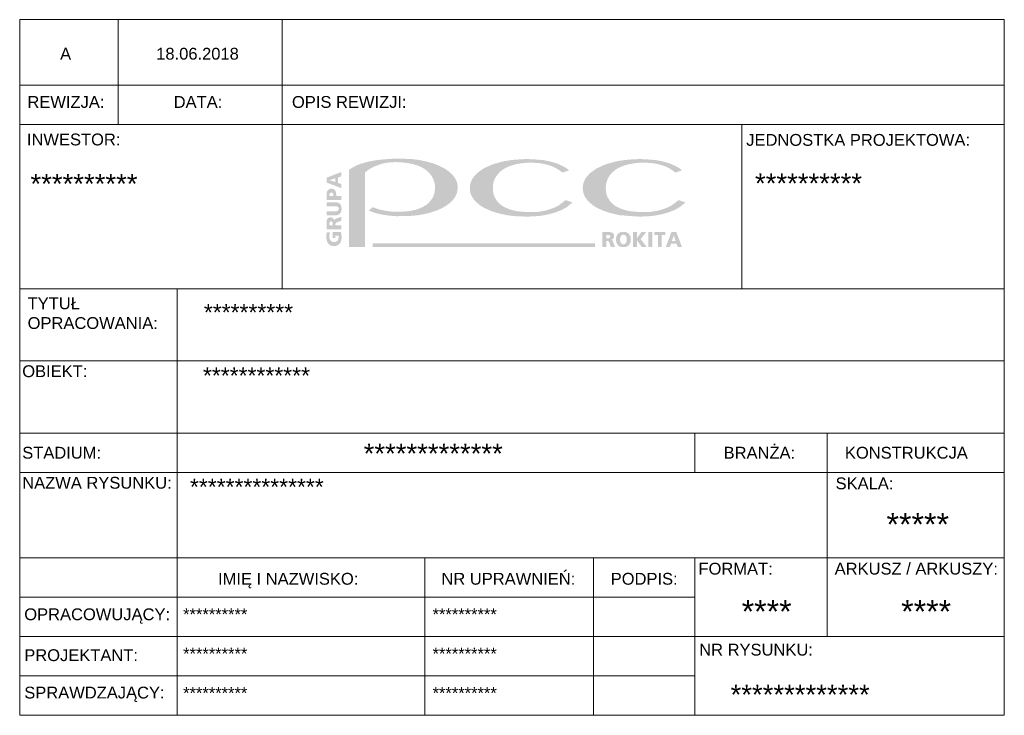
# Model space of a CAD drawing. Header units: metres. Extents: x 544 to 694, y 13 to 119.
import ezdxf

# ---------------------------------------------------------------- set-up
doc = ezdxf.new("R2010")
doc.units = ezdxf.units.M
doc.layers.add('GRAFIK', color=7, linetype='Continuous')
doc.layers.add('OPIS TABELI 2', color=7, linetype='Continuous')
doc.layers.add('RAMKA', color=7, linetype='Continuous', lineweight=18)
doc.styles.add('arial', font='arial.ttf', dxfattribs={"height": 2})

# ---------------------------------------------------------------- blocks, each defined once
blk = doc.blocks.new('LOGO')
h = blk.add_hatch(color=30)
h.paths.add_polyline_path([(23.7, 4.18), (24.61, 4.49), (24.25, 4.78), (23.85, 5.01), (23.4, 5.23), (22.87, 5.46), (22.44, 5.59), (21.89, 5.74), (21.07, 5.9), (20.13, 5.98), (19.44, 6.03), (18.66, 6.05), (17.9, 6.02), (16.67, 5.92), (15.56, 5.75), (14.24, 5.39), (13.34, 5.03), (12.68, 4.69), (12.23, 4.38), (11.84, 4.06), (11.52, 3.72), (11.24, 3.36), (11.07, 3.05), (10.97, 2.75), (10.89, 2.45), (10.87, 2.08), (10.88, 1.87), (10.9, 1.62), (10.97, 1.29), (11.11, 0.93), (11.22, 0.75), (11.48, 0.38), (11.62, 0.23), (11.84, 0.01), (12.25, -0.33), (12.4, -0.44), (12.85, -0.71), (13.35, -0.94), (13.84, -1.15), (14.58, -1.39), (15.23, -1.56), (15.99, -1.72), (17.51, -1.84), (18.56, -1.91), (19.6, -1.9), (20.72, -1.8), (21.66, -1.63), (22.71, -1.35), (23.67, -0.96), (24.33, -0.58), (25.09, 0.05), (24.12, 0.36), (23.76, 0.07), (23.11, -0.41), (22.42, -0.74), (21.62, -1), (21.09, -1.14), (20.28, -1.26), (19.38, -1.29), (18.54, -1.28), (17.39, -1.17), (16.72, -1.02), (16.04, -0.78), (15.37, -0.44), (14.96, -0.11), (14.59, 0.29), (14.32, 0.75), (14.16, 1.12), (14.07, 1.6), (14.05, 2.16), (14.14, 2.81), (14.31, 3.29), (14.49, 3.64), (14.75, 3.97), (15.05, 4.29), (15.35, 4.53), (15.79, 4.81), (16.27, 5.03), (16.84, 5.23), (17.34, 5.35), (18, 5.47), (18.55, 5.53), (19.02, 5.54), (19.51, 5.55), (20.01, 5.52), (20.56, 5.48), (20.97, 5.41), (21.28, 5.35), (21.83, 5.2), (22.42, 4.99), (22.83, 4.78), (23.32, 4.47), (23.48, 4.34)])
h.paths.add_polyline_path([(8.06, 4.18), (8.97, 4.49), (8.61, 4.78), (8.21, 5.01), (7.76, 5.23), (7.23, 5.46), (6.8, 5.59), (6.25, 5.74), (5.43, 5.9), (4.49, 5.98), (3.8, 6.03), (3.02, 6.05), (2.26, 6.02), (1.03, 5.92), (-0.08, 5.75), (-1.4, 5.39), (-2.3, 5.03), (-2.96, 4.69), (-3.41, 4.38), (-3.8, 4.06), (-4.12, 3.72), (-4.4, 3.36), (-4.56, 3.05), (-4.67, 2.75), (-4.75, 2.45), (-4.77, 2.08), (-4.76, 1.87), (-4.74, 1.62), (-4.67, 1.29), (-4.53, 0.93), (-4.42, 0.75), (-4.16, 0.38), (-4.01, 0.23), (-3.79, 0.01), (-3.39, -0.33), (-3.24, -0.44), (-2.79, -0.71), (-2.29, -0.94), (-1.8, -1.15), (-1.06, -1.39), (-0.41, -1.56), (0.35, -1.72), (1.25, -1.84), (1.85, -1.88), (2.92, -1.91), (3.96, -1.9), (5.09, -1.8), (6.02, -1.63), (7.07, -1.35), (8.03, -0.96), (8.69, -0.58), (9.45, 0.05), (8.48, 0.36), (8.12, 0.07), (7.47, -0.41), (6.78, -0.74), (5.99, -1), (5.46, -1.14), (4.65, -1.26), (3.74, -1.29), (2.91, -1.28), (1.75, -1.17), (1.08, -1.02), (0.4, -0.78), (-0.27, -0.44), (-0.68, -0.11), (-1.05, 0.29), (-1.32, 0.75), (-1.48, 1.12), (-1.57, 1.6), (-1.59, 2.16), (-1.5, 2.81), (-1.33, 3.29), (-1.14, 3.64), (-0.88, 3.97), (-0.59, 4.29), (-0.29, 4.53), (0.15, 4.81), (0.63, 5.03), (1.2, 5.23), (1.7, 5.35), (2.36, 5.47), (2.92, 5.53), (3.38, 5.54), (3.87, 5.55), (4.37, 5.52), (4.93, 5.48), (5.33, 5.41), (5.64, 5.35), (6.19, 5.2), (6.78, 4.99), (7.19, 4.78), (7.68, 4.47), (7.84, 4.34)])
h.paths.add_polyline_path([(-21.53, 4.55), (-21.53, -6.11), (-19.29, -6.11), (-19.29, 4.19), (-18.94, 4.48), (-18.56, 4.73), (-18.06, 5), (-16.94, 5.41), (-16.36, 5.52), (-15.78, 5.6), (-15.11, 5.63), (-14.48, 5.61), (-13.86, 5.56), (-13.26, 5.48), (-12.62, 5.35), (-12.06, 5.18), (-11.66, 5.02), (-11.26, 4.81), (-10.82, 4.53), (-10.49, 4.21), (-10.16, 3.84), (-9.94, 3.48), (-9.74, 3.04), (-9.62, 2.55), (-9.6, 1.93), (-9.68, 1.33), (-9.89, 0.75), (-10.21, 0.28), (-10.71, -0.23), (-11.36, -0.62), (-12.23, -0.97), (-13.18, -1.16), (-14.03, -1.23), (-14.82, -1.24), (-15.45, -1.24), (-16.08, -1.17), (-16.74, -1.06), (-17.37, -0.92), (-17.93, -0.71), (-18.24, -0.61), (-18.78, -1.07), (-18.33, -1.26), (-17.64, -1.48), (-16.92, -1.64), (-15.98, -1.78), (-14.96, -1.86), (-13.78, -1.85), (-12.65, -1.8), (-11.96, -1.72), (-11.24, -1.6), (-10.44, -1.42), (-9.8, -1.22), (-9.24, -1.02), (-8.73, -0.8), (-8.28, -0.55), (-7.86, -0.27), (-7.52, -0.01), (-7.16, 0.35), (-6.93, 0.63), (-6.73, 0.96), (-6.56, 1.36), (-6.47, 1.82), (-6.45, 2.38), (-6.56, 2.87), (-6.82, 3.41), (-7.18, 3.88), (-7.61, 4.28), (-8.17, 4.68), (-8.66, 4.95), (-9.18, 5.2), (-9.94, 5.48), (-10.87, 5.73), (-11.82, 5.93), (-12.83, 6.05), (-13.99, 6.1), (-15.24, 6.11), (-16.55, 6.02), (-17.83, 5.89), (-18.79, 5.7), (-19.71, 5.45), (-20.43, 5.19), (-21.2, 4.77)])
at = {"true_color": 0xff6600}
h = blk.add_hatch(color=30, dxfattribs=at)
h.paths.add_polyline_path([(23.7, 4.18), (24.61, 4.49), (24.25, 4.78), (23.85, 5.01), (23.4, 5.23), (22.87, 5.46), (22.44, 5.59), (21.89, 5.74), (21.07, 5.9), (20.13, 5.98), (19.44, 6.03), (18.66, 6.05), (17.9, 6.02), (16.67, 5.92), (15.56, 5.75), (14.24, 5.39), (13.34, 5.03), (12.68, 4.69), (12.23, 4.38), (11.84, 4.06), (11.52, 3.72), (11.24, 3.36), (11.07, 3.05), (10.97, 2.75), (10.89, 2.45), (10.87, 2.08), (10.88, 1.87), (10.9, 1.62), (10.97, 1.29), (11.11, 0.93), (11.22, 0.75), (11.48, 0.38), (11.62, 0.23), (11.84, 0.01), (12.25, -0.33), (12.4, -0.44), (12.85, -0.71), (13.35, -0.94), (13.84, -1.15), (14.58, -1.39), (15.23, -1.56), (15.99, -1.72), (17.51, -1.84), (18.56, -1.91), (19.6, -1.9), (20.72, -1.8), (21.66, -1.63), (22.71, -1.35), (23.67, -0.96), (24.33, -0.58), (25.09, 0.05), (24.12, 0.36), (23.76, 0.07), (23.11, -0.41), (22.42, -0.74), (21.62, -1), (21.09, -1.14), (20.28, -1.26), (19.38, -1.29), (18.54, -1.28), (17.39, -1.17), (16.72, -1.02), (16.04, -0.78), (15.37, -0.44), (14.96, -0.11), (14.59, 0.29), (14.32, 0.75), (14.16, 1.12), (14.07, 1.6), (14.05, 2.16), (14.14, 2.81), (14.31, 3.29), (14.49, 3.64), (14.75, 3.97), (15.05, 4.29), (15.35, 4.53), (15.79, 4.81), (16.27, 5.03), (16.84, 5.23), (17.34, 5.35), (18, 5.47), (18.55, 5.53), (19.02, 5.54), (19.51, 5.55), (20.01, 5.52), (20.56, 5.48), (20.97, 5.41), (21.28, 5.35), (21.83, 5.2), (22.42, 4.99), (22.83, 4.78), (23.32, 4.47), (23.48, 4.34)])
h.paths.add_polyline_path([(8.06, 4.18), (8.97, 4.49), (8.61, 4.78), (8.21, 5.01), (7.76, 5.23), (7.23, 5.46), (6.8, 5.59), (6.25, 5.74), (5.43, 5.9), (4.49, 5.98), (3.8, 6.03), (3.02, 6.05), (2.26, 6.02), (1.03, 5.92), (-0.08, 5.75), (-1.4, 5.39), (-2.3, 5.03), (-2.96, 4.69), (-3.41, 4.38), (-3.8, 4.06), (-4.12, 3.72), (-4.4, 3.36), (-4.56, 3.05), (-4.67, 2.75), (-4.75, 2.45), (-4.77, 2.08), (-4.76, 1.87), (-4.74, 1.62), (-4.67, 1.29), (-4.53, 0.93), (-4.42, 0.75), (-4.16, 0.38), (-4.01, 0.23), (-3.79, 0.01), (-3.39, -0.33), (-3.24, -0.44), (-2.79, -0.71), (-2.29, -0.94), (-1.8, -1.15), (-1.06, -1.39), (-0.41, -1.56), (0.35, -1.72), (1.25, -1.84), (1.85, -1.88), (2.92, -1.91), (3.96, -1.9), (5.09, -1.8), (6.02, -1.63), (7.07, -1.35), (8.03, -0.96), (8.69, -0.58), (9.45, 0.05), (8.48, 0.36), (8.12, 0.07), (7.47, -0.41), (6.78, -0.74), (5.99, -1), (5.46, -1.14), (4.65, -1.26), (3.74, -1.29), (2.91, -1.28), (1.75, -1.17), (1.08, -1.02), (0.4, -0.78), (-0.27, -0.44), (-0.68, -0.11), (-1.05, 0.29), (-1.32, 0.75), (-1.48, 1.12), (-1.57, 1.6), (-1.59, 2.16), (-1.5, 2.81), (-1.33, 3.29), (-1.14, 3.64), (-0.88, 3.97), (-0.59, 4.29), (-0.29, 4.53), (0.15, 4.81), (0.63, 5.03), (1.2, 5.23), (1.7, 5.35), (2.36, 5.47), (2.92, 5.53), (3.38, 5.54), (3.87, 5.55), (4.37, 5.52), (4.93, 5.48), (5.33, 5.41), (5.64, 5.35), (6.19, 5.2), (6.78, 4.99), (7.19, 4.78), (7.68, 4.47), (7.84, 4.34)])
h.paths.add_polyline_path([(-21.53, 4.55), (-21.53, -6.11), (-19.29, -6.11), (-19.29, 4.19), (-18.94, 4.48), (-18.56, 4.73), (-18.06, 5), (-16.94, 5.41), (-16.36, 5.52), (-15.78, 5.6), (-15.11, 5.63), (-14.48, 5.61), (-13.86, 5.56), (-13.26, 5.48), (-12.62, 5.35), (-12.06, 5.18), (-11.66, 5.02), (-11.26, 4.81), (-10.82, 4.53), (-10.49, 4.21), (-10.16, 3.84), (-9.94, 3.48), (-9.74, 3.04), (-9.62, 2.55), (-9.6, 1.93), (-9.68, 1.33), (-9.89, 0.75), (-10.21, 0.28), (-10.71, -0.23), (-11.36, -0.62), (-12.23, -0.97), (-13.18, -1.16), (-14.03, -1.23), (-14.82, -1.24), (-15.45, -1.24), (-16.08, -1.17), (-16.74, -1.06), (-17.37, -0.92), (-17.93, -0.71), (-18.24, -0.61), (-18.78, -1.07), (-18.33, -1.26), (-17.64, -1.48), (-16.92, -1.64), (-15.98, -1.78), (-14.96, -1.86), (-13.78, -1.85), (-12.65, -1.8), (-11.96, -1.72), (-11.24, -1.6), (-10.44, -1.42), (-9.8, -1.22), (-9.24, -1.02), (-8.73, -0.8), (-8.28, -0.55), (-7.86, -0.27), (-7.52, -0.01), (-7.16, 0.35), (-6.93, 0.63), (-6.73, 0.96), (-6.56, 1.36), (-6.47, 1.82), (-6.45, 2.38), (-6.56, 2.87), (-6.82, 3.41), (-7.18, 3.88), (-7.61, 4.28), (-8.17, 4.68), (-8.66, 4.95), (-9.18, 5.2), (-9.94, 5.48), (-10.87, 5.73), (-11.82, 5.93), (-12.83, 6.05), (-13.99, 6.1), (-15.24, 6.11), (-16.55, 6.02), (-17.83, 5.89), (-18.79, 5.7), (-19.71, 5.45), (-20.43, 5.19), (-21.2, 4.77)])
at = {"true_color": 0x012a7b}
h = blk.add_hatch(color=166, dxfattribs=at)
h.paths.add_polyline_path([(-24.56, -4.09), (-24.57, -4.12), (-24.57, -4.14), (-24.58, -4.16), (-24.58, -4.17), (-24.59, -4.18), (-24.59, -4.2), (-24.59, -4.21), (-24.6, -4.22), (-24.6, -4.24), (-24.6, -4.25), (-24.61, -4.27), (-24.61, -4.28), (-24.61, -4.3), (-24.61, -4.31), (-24.62, -4.32), (-24.62, -4.34), (-24.62, -4.35), (-24.62, -4.37), (-24.63, -4.38), (-24.63, -4.4), (-24.63, -4.41), (-24.63, -4.42), (-24.63, -4.44), (-24.63, -4.45), (-24.64, -4.47), (-24.64, -4.48), (-24.64, -4.49), (-24.64, -4.51), (-24.64, -4.52), (-24.64, -4.53), (-24.64, -4.54), (-24.64, -4.56), (-24.64, -4.57), (-24.64, -4.58), (-24.64, -4.59), (-24.65, -4.61), (-24.65, -4.62), (-24.65, -4.63), (-24.65, -4.64), (-24.65, -4.65), (-24.65, -4.66), (-24.65, -4.67), (-24.65, -4.68), (-24.65, -4.69), (-24.65, -4.7), (-24.65, -4.72), (-24.65, -4.76), (-24.65, -4.8), (-24.64, -4.85), (-24.64, -4.89), (-24.64, -4.93), (-24.63, -4.98), (-24.63, -5.02), (-24.62, -5.06), (-24.62, -5.1), (-24.61, -5.14), (-24.6, -5.18), (-24.59, -5.22), (-24.58, -5.26), (-24.57, -5.3), (-24.56, -5.34), (-24.54, -5.38), (-24.53, -5.41), (-24.51, -5.44), (-24.5, -5.48), (-24.48, -5.51), (-24.46, -5.54), (-24.44, -5.57), (-24.42, -5.6), (-24.4, -5.63), (-24.38, -5.66), (-24.36, -5.69), (-24.34, -5.71), (-24.31, -5.74), (-24.28, -5.76), (-24.26, -5.78), (-24.23, -5.81), (-24.2, -5.83), (-24.17, -5.85), (-24.14, -5.87), (-24.11, -5.88), (-24.07, -5.9), (-24.04, -5.91), (-24.01, -5.93), (-23.97, -5.94), (-23.93, -5.95), (-23.89, -5.96), (-23.85, -5.97), (-23.81, -5.98), (-23.77, -5.99), (-23.72, -5.99), (-23.68, -5.99), (-23.63, -5.99), (-23.58, -6), (-23.54, -5.99), (-23.49, -5.99), (-23.44, -5.99), (-23.4, -5.98), (-23.36, -5.98), (-23.32, -5.97), (-23.28, -5.96), (-23.24, -5.95), (-23.2, -5.94), (-23.16, -5.92), (-23.13, -5.91), (-23.09, -5.89), (-23.06, -5.87), (-23.03, -5.85), (-23, -5.83), (-22.97, -5.81), (-22.94, -5.79), (-22.91, -5.77), (-22.89, -5.74), (-22.86, -5.72), (-22.84, -5.7), (-22.81, -5.67), (-22.79, -5.64), (-22.77, -5.61), (-22.75, -5.59), (-22.73, -5.56), (-22.71, -5.53), (-22.7, -5.5), (-22.68, -5.47), (-22.67, -5.44), (-22.65, -5.4), (-22.64, -5.37), (-22.62, -5.34), (-22.61, -5.31), (-22.6, -5.27), (-22.59, -5.24), (-22.58, -5.2), (-22.58, -5.17), (-22.57, -5.13), (-22.56, -5.1), (-22.56, -5.06), (-22.55, -5.03), (-22.55, -4.99), (-22.54, -4.96), (-22.54, -4.93), (-22.54, -4.89), (-22.54, -4.86), (-22.54, -4.83), (-22.54, -4.8), (-22.54, -4.78), (-22.54, -4.75), (-22.54, -4.72), (-22.54, -4.7), (-22.54, -4.67), (-22.54, -4.64), (-22.54, -4.61), (-22.54, -4.58), (-22.55, -4.55), (-22.55, -4.52), (-22.55, -4.49), (-22.55, -4.46), (-22.56, -4.42), (-22.56, -4.39), (-22.56, -4.35), (-22.57, -4.32), (-22.58, -4.28), (-22.58, -4.24), (-22.59, -4.19), (-22.61, -4.13), (-22.63, -4.03), (-23.76, -4.03), (-23.76, -4.88), (-23.38, -4.88), (-23.38, -4.56), (-22.98, -4.56), (-22.96, -4.59), (-22.96, -4.61), (-22.95, -4.63), (-22.95, -4.65), (-22.95, -4.66), (-22.95, -4.67), (-22.94, -4.68), (-22.94, -4.7), (-22.94, -4.72), (-22.94, -4.73), (-22.94, -4.76), (-22.94, -4.78), (-22.94, -4.8), (-22.94, -4.83), (-22.95, -4.85), (-22.95, -4.87), (-22.95, -4.9), (-22.96, -4.92), (-22.96, -4.94), (-22.97, -4.96), (-22.97, -4.99), (-22.98, -5.01), (-22.99, -5.03), (-22.99, -5.05), (-23, -5.07), (-23.01, -5.09), (-23.02, -5.11), (-23.03, -5.13), (-23.04, -5.14), (-23.05, -5.16), (-23.06, -5.18), (-23.07, -5.2), (-23.09, -5.21), (-23.1, -5.23), (-23.11, -5.24), (-23.13, -5.26), (-23.14, -5.27), (-23.16, -5.29), (-23.17, -5.3), (-23.19, -5.31), (-23.2, -5.32), (-23.22, -5.33), (-23.24, -5.35), (-23.26, -5.36), (-23.28, -5.37), (-23.3, -5.37), (-23.32, -5.38), (-23.34, -5.39), (-23.36, -5.4), (-23.38, -5.41), (-23.4, -5.41), (-23.42, -5.42), (-23.44, -5.42), (-23.46, -5.43), (-23.49, -5.43), (-23.51, -5.43), (-23.53, -5.43), (-23.56, -5.43), (-23.59, -5.43), (-23.61, -5.43), (-23.64, -5.43), (-23.67, -5.43), (-23.7, -5.43), (-23.72, -5.42), (-23.75, -5.42), (-23.77, -5.41), (-23.8, -5.41), (-23.82, -5.4), (-23.84, -5.39), (-23.87, -5.38), (-23.89, -5.37), (-23.91, -5.36), (-23.93, -5.35), (-23.95, -5.34), (-23.97, -5.32), (-23.98, -5.31), (-24, -5.3), (-24.02, -5.28), (-24.03, -5.27), (-24.05, -5.25), (-24.06, -5.23), (-24.08, -5.22), (-24.09, -5.2), (-24.1, -5.18), (-24.12, -5.16), (-24.13, -5.14), (-24.14, -5.12), (-24.15, -5.1), (-24.16, -5.08), (-24.17, -5.06), (-24.18, -5.04), (-24.19, -5.01), (-24.19, -4.99), (-24.2, -4.97), (-24.21, -4.94), (-24.21, -4.92), (-24.22, -4.89), (-24.22, -4.87), (-24.23, -4.84), (-24.23, -4.82), (-24.23, -4.79), (-24.24, -4.77), (-24.24, -4.74), (-24.24, -4.71), (-24.24, -4.69), (-24.24, -4.66), (-24.24, -4.63), (-24.24, -4.62), (-24.24, -4.6), (-24.24, -4.58), (-24.24, -4.56), (-24.24, -4.54), (-24.24, -4.52), (-24.23, -4.51), (-24.23, -4.49), (-24.23, -4.46), (-24.22, -4.44), (-24.22, -4.42), (-24.22, -4.4), (-24.21, -4.38), (-24.21, -4.35), (-24.2, -4.33), (-24.19, -4.31), (-24.18, -4.29), (-24.18, -4.26), (-24.17, -4.24), (-24.16, -4.22), (-24.14, -4.18), (-24.11, -4.13)])
h.paths.add_polyline_path([(-22.57, -3.66), (-22.57, -3.12), (-23.38, -3.12), (-23.38, -3), (-23.38, -2.98), (-23.38, -2.96), (-23.37, -2.95), (-23.37, -2.93), (-23.37, -2.93), (-23.37, -2.91), (-23.37, -2.91), (-23.37, -2.89), (-23.36, -2.89), (-23.36, -2.87), (-23.36, -2.87), (-23.35, -2.86), (-23.35, -2.85), (-23.34, -2.84), (-23.34, -2.83), (-23.33, -2.82), (-23.33, -2.82), (-23.32, -2.81), (-23.31, -2.8), (-23.31, -2.79), (-23.3, -2.79), (-23.29, -2.78), (-23.28, -2.77), (-23.27, -2.76), (-23.26, -2.76), (-23.25, -2.75), (-23.25, -2.75), (-23.24, -2.74), (-23.23, -2.74), (-23.22, -2.73), (-23.22, -2.73), (-23.21, -2.72), (-23.2, -2.72), (-23.18, -2.71), (-23.18, -2.71), (-23.17, -2.71), (-23.16, -2.7), (-23.14, -2.69), (-23.13, -2.69), (-23.11, -2.68), (-23.1, -2.67), (-23.08, -2.67), (-23.06, -2.66), (-23.04, -2.66), (-23.02, -2.65), (-22.99, -2.64), (-22.94, -2.62), (-22.57, -2.51), (-22.57, -1.94), (-23.13, -2.14), (-23.16, -2.15), (-23.18, -2.16), (-23.2, -2.17), (-23.22, -2.17), (-23.23, -2.18), (-23.24, -2.18), (-23.26, -2.19), (-23.27, -2.19), (-23.28, -2.2), (-23.29, -2.2), (-23.31, -2.2), (-23.32, -2.21), (-23.33, -2.21), (-23.34, -2.22), (-23.35, -2.22), (-23.36, -2.23), (-23.38, -2.23), (-23.39, -2.24), (-23.4, -2.24), (-23.41, -2.24), (-23.42, -2.25), (-23.43, -2.25), (-23.44, -2.26), (-23.44, -2.26), (-23.45, -2.27), (-23.46, -2.27), (-23.47, -2.28), (-23.48, -2.29), (-23.49, -2.29), (-23.49, -2.3), (-23.5, -2.3), (-23.51, -2.31), (-23.51, -2.32), (-23.53, -2.33), (-23.53, -2.34), (-23.54, -2.34), (-23.54, -2.35), (-23.55, -2.36), (-23.55, -2.37), (-23.56, -2.38), (-23.56, -2.39), (-23.57, -2.4), (-23.58, -2.43), (-23.58, -2.43), (-23.6, -2.35), (-23.62, -2.31), (-23.64, -2.28), (-23.65, -2.25), (-23.67, -2.23), (-23.68, -2.21), (-23.7, -2.18), (-23.72, -2.17), (-23.74, -2.15), (-23.76, -2.13), (-23.78, -2.12), (-23.81, -2.1), (-23.83, -2.09), (-23.86, -2.08), (-23.88, -2.07), (-23.91, -2.06), (-23.94, -2.05), (-23.97, -2.04), (-24, -2.04), (-24.03, -2.04), (-24.06, -2.04), (-24.09, -2.04), (-24.12, -2.04), (-24.14, -2.04), (-24.16, -2.04), (-24.18, -2.04), (-24.2, -2.04), (-24.22, -2.05), (-24.24, -2.05), (-24.26, -2.06), (-24.28, -2.06), (-24.29, -2.07), (-24.31, -2.08), (-24.33, -2.09), (-24.34, -2.1), (-24.36, -2.1), (-24.37, -2.11), (-24.39, -2.12), (-24.4, -2.14), (-24.41, -2.15), (-24.43, -2.16), (-24.44, -2.17), (-24.45, -2.18), (-24.46, -2.2), (-24.48, -2.21), (-24.49, -2.23), (-24.5, -2.24), (-24.51, -2.26), (-24.52, -2.27), (-24.53, -2.29), (-24.53, -2.31), (-24.54, -2.33), (-24.55, -2.34), (-24.56, -2.36), (-24.56, -2.38), (-24.57, -2.4), (-24.58, -2.42), (-24.58, -2.44), (-24.59, -2.46), (-24.59, -2.48), (-24.6, -2.5), (-24.6, -2.52), (-24.6, -2.54), (-24.6, -2.56), (-24.61, -2.58), (-24.61, -2.61), (-24.61, -2.64), (-24.61, -2.69), (-24.61, -3.66)])
h.paths.add_polyline_path([(-24.23, -3.12), (-24.23, -2.98), (-24.23, -2.94), (-24.23, -2.93), (-24.23, -2.91), (-24.22, -2.9), (-24.22, -2.89), (-24.22, -2.89), (-24.22, -2.87), (-24.22, -2.86), (-24.22, -2.86), (-24.22, -2.85), (-24.22, -2.84), (-24.22, -2.83), (-24.22, -2.82), (-24.22, -2.81), (-24.21, -2.8), (-24.21, -2.79), (-24.21, -2.78), (-24.21, -2.77), (-24.21, -2.76), (-24.2, -2.75), (-24.2, -2.74), (-24.2, -2.73), (-24.2, -2.72), (-24.19, -2.71), (-24.19, -2.7), (-24.18, -2.69), (-24.18, -2.69), (-24.17, -2.67), (-24.17, -2.67), (-24.16, -2.66), (-24.16, -2.65), (-24.15, -2.64), (-24.15, -2.64), (-24.14, -2.63), (-24.13, -2.62), (-24.12, -2.62), (-24.12, -2.61), (-24.11, -2.61), (-24.1, -2.6), (-24.09, -2.6), (-24.08, -2.59), (-24.07, -2.59), (-24.07, -2.59), (-24.06, -2.58), (-24.05, -2.58), (-24.04, -2.58), (-24.02, -2.58), (-24.01, -2.58), (-24.01, -2.58), (-24, -2.58), (-23.99, -2.58), (-23.97, -2.58), (-23.97, -2.58), (-23.96, -2.58), (-23.95, -2.58), (-23.93, -2.58), (-23.93, -2.59), (-23.92, -2.59), (-23.91, -2.59), (-23.9, -2.59), (-23.89, -2.6), (-23.88, -2.6), (-23.87, -2.61), (-23.87, -2.62), (-23.86, -2.62), (-23.85, -2.63), (-23.84, -2.64), (-23.83, -2.65), (-23.83, -2.65), (-23.82, -2.67), (-23.82, -2.67), (-23.81, -2.68), (-23.81, -2.69), (-23.8, -2.7), (-23.8, -2.71), (-23.79, -2.72), (-23.79, -2.73), (-23.79, -2.74), (-23.78, -2.75), (-23.78, -2.76), (-23.78, -2.77), (-23.77, -2.78), (-23.77, -2.79), (-23.77, -2.8), (-23.77, -2.81), (-23.77, -2.82), (-23.77, -2.83), (-23.77, -2.84), (-23.77, -2.85), (-23.77, -2.85), (-23.77, -2.86), (-23.77, -2.88), (-23.77, -2.88), (-23.77, -2.89), (-23.77, -2.9), (-23.76, -2.91), (-23.76, -2.92), (-23.76, -2.93), (-23.76, -2.95), (-23.76, -2.98), (-23.76, -3.12)], flags=16)
h.paths.add_polyline_path([(-24.61, 0.06), (-24.61, -0.48), (-23.44, -0.48), (-23.4, -0.48), (-23.37, -0.48), (-23.36, -0.49), (-23.34, -0.49), (-23.32, -0.49), (-23.32, -0.49), (-23.31, -0.49), (-23.29, -0.49), (-23.28, -0.49), (-23.27, -0.5), (-23.26, -0.5), (-23.25, -0.5), (-23.23, -0.5), (-23.22, -0.5), (-23.22, -0.5), (-23.2, -0.51), (-23.19, -0.51), (-23.18, -0.51), (-23.18, -0.52), (-23.16, -0.52), (-23.15, -0.53), (-23.14, -0.53), (-23.14, -0.53), (-23.12, -0.54), (-23.11, -0.54), (-23.11, -0.55), (-23.1, -0.55), (-23.09, -0.55), (-23.08, -0.56), (-23.07, -0.56), (-23.07, -0.57), (-23.06, -0.58), (-23.05, -0.58), (-23.04, -0.59), (-23.04, -0.59), (-23.03, -0.6), (-23.02, -0.61), (-23.01, -0.61), (-23.01, -0.62), (-23, -0.63), (-22.99, -0.64), (-22.99, -0.64), (-22.99, -0.65), (-22.98, -0.66), (-22.97, -0.67), (-22.97, -0.68), (-22.97, -0.68), (-22.96, -0.7), (-22.96, -0.71), (-22.96, -0.72), (-22.95, -0.72), (-22.95, -0.74), (-22.95, -0.75), (-22.95, -0.76), (-22.95, -0.77), (-22.94, -0.78), (-22.94, -0.8), (-22.94, -0.81), (-22.94, -0.82), (-22.94, -0.83), (-22.94, -0.85), (-22.94, -0.87), (-22.94, -0.88), (-22.95, -0.9), (-22.95, -0.92), (-22.95, -0.93), (-22.95, -0.94), (-22.96, -0.96), (-22.96, -0.97), (-22.97, -0.98), (-22.97, -1), (-22.98, -1.01), (-22.99, -1.02), (-22.99, -1.03), (-23, -1.04), (-23.01, -1.05), (-23.02, -1.06), (-23.03, -1.07), (-23.04, -1.08), (-23.05, -1.08), (-23.06, -1.09), (-23.07, -1.1), (-23.08, -1.11), (-23.09, -1.11), (-23.1, -1.12), (-23.11, -1.13), (-23.12, -1.13), (-23.14, -1.14), (-23.15, -1.14), (-23.16, -1.15), (-23.18, -1.15), (-23.19, -1.16), (-23.2, -1.16), (-23.22, -1.16), (-23.23, -1.17), (-23.25, -1.17), (-23.26, -1.17), (-23.28, -1.17), (-23.29, -1.18), (-23.31, -1.18), (-23.32, -1.18), (-23.34, -1.18), (-23.36, -1.18), (-23.37, -1.18), (-23.4, -1.18), (-23.44, -1.18), (-24.61, -1.18), (-24.61, -1.73), (-23.35, -1.73), (-23.27, -1.73), (-23.22, -1.72), (-23.18, -1.72), (-23.15, -1.71), (-23.12, -1.71), (-23.09, -1.7), (-23.06, -1.69), (-23.04, -1.68), (-23.01, -1.67), (-22.98, -1.66), (-22.96, -1.65), (-22.93, -1.64), (-22.91, -1.63), (-22.89, -1.62), (-22.87, -1.6), (-22.85, -1.59), (-22.83, -1.57), (-22.8, -1.55), (-22.79, -1.54), (-22.77, -1.52), (-22.75, -1.5), (-22.73, -1.48), (-22.72, -1.46), (-22.7, -1.44), (-22.69, -1.42), (-22.67, -1.4), (-22.66, -1.37), (-22.65, -1.35), (-22.63, -1.33), (-22.62, -1.3), (-22.61, -1.28), (-22.6, -1.25), (-22.59, -1.22), (-22.59, -1.2), (-22.58, -1.17), (-22.57, -1.14), (-22.56, -1.11), (-22.56, -1.08), (-22.55, -1.05), (-22.55, -1.02), (-22.55, -0.99), (-22.54, -0.96), (-22.54, -0.93), (-22.54, -0.9), (-22.54, -0.87), (-22.54, -0.83), (-22.54, -0.8), (-22.54, -0.77), (-22.54, -0.74), (-22.54, -0.7), (-22.55, -0.67), (-22.55, -0.64), (-22.55, -0.61), (-22.56, -0.58), (-22.56, -0.55), (-22.57, -0.53), (-22.58, -0.5), (-22.59, -0.47), (-22.59, -0.44), (-22.6, -0.42), (-22.61, -0.39), (-22.62, -0.36), (-22.63, -0.34), (-22.65, -0.32), (-22.66, -0.29), (-22.67, -0.27), (-22.69, -0.25), (-22.7, -0.23), (-22.72, -0.21), (-22.73, -0.19), (-22.75, -0.17), (-22.77, -0.15), (-22.79, -0.13), (-22.8, -0.11), (-22.83, -0.1), (-22.85, -0.08), (-22.87, -0.07), (-22.89, -0.05), (-22.91, -0.04), (-22.93, -0.03), (-22.96, -0.02), (-22.98, 0), (-23.01, 0.01), (-23.04, 0.02), (-23.06, 0.02), (-23.09, 0.03), (-23.12, 0.04), (-23.15, 0.04), (-23.18, 0.05), (-23.22, 0.05), (-23.27, 0.06), (-23.35, 0.06)])
h.paths.add_polyline_path([(-22.57, 0.38), (-22.57, 0.92), (-23.28, 0.92), (-23.28, 1.13), (-23.29, 1.28), (-23.3, 1.36), (-23.31, 1.42), (-23.33, 1.48), (-23.34, 1.52), (-23.36, 1.57), (-23.38, 1.62), (-23.4, 1.66), (-23.43, 1.7), (-23.46, 1.73), (-23.49, 1.77), (-23.52, 1.8), (-23.55, 1.83), (-23.59, 1.85), (-23.63, 1.87), (-23.67, 1.89), (-23.71, 1.91), (-23.75, 1.92), (-23.79, 1.93), (-23.84, 1.94), (-23.89, 1.94), (-23.94, 1.94), (-24, 1.94), (-24.05, 1.94), (-24.11, 1.93), (-24.15, 1.92), (-24.2, 1.91), (-24.24, 1.89), (-24.28, 1.87), (-24.32, 1.85), (-24.36, 1.82), (-24.39, 1.79), (-24.42, 1.76), (-24.45, 1.72), (-24.48, 1.69), (-24.5, 1.65), (-24.52, 1.6), (-24.54, 1.55), (-24.56, 1.5), (-24.57, 1.44), (-24.59, 1.38), (-24.6, 1.31), (-24.61, 1.21), (-24.61, 1.03), (-24.61, 0.38)])
h.paths.add_polyline_path([(-24.23, 0.92), (-24.23, 1.07), (-24.23, 1.09), (-24.23, 1.11), (-24.22, 1.12), (-24.22, 1.13), (-24.22, 1.13), (-24.22, 1.14), (-24.22, 1.16), (-24.22, 1.17), (-24.22, 1.18), (-24.22, 1.19), (-24.21, 1.2), (-24.21, 1.21), (-24.21, 1.22), (-24.21, 1.23), (-24.2, 1.24), (-24.2, 1.25), (-24.2, 1.25), (-24.19, 1.26), (-24.19, 1.27), (-24.18, 1.28), (-24.18, 1.29), (-24.17, 1.3), (-24.17, 1.3), (-24.16, 1.31), (-24.16, 1.32), (-24.15, 1.33), (-24.14, 1.34), (-24.13, 1.34), (-24.12, 1.35), (-24.12, 1.35), (-24.11, 1.36), (-24.1, 1.36), (-24.09, 1.37), (-24.09, 1.37), (-24.07, 1.38), (-24.07, 1.38), (-24.06, 1.39), (-24.05, 1.39), (-24.03, 1.39), (-24.03, 1.39), (-24.01, 1.4), (-24.01, 1.4), (-24, 1.4), (-23.99, 1.4), (-23.98, 1.4), (-23.97, 1.4), (-23.96, 1.4), (-23.95, 1.4), (-23.94, 1.4), (-23.93, 1.4), (-23.93, 1.4), (-23.91, 1.4), (-23.9, 1.4), (-23.9, 1.4), (-23.89, 1.4), (-23.88, 1.4), (-23.87, 1.39), (-23.86, 1.39), (-23.85, 1.39), (-23.84, 1.38), (-23.83, 1.38), (-23.82, 1.38), (-23.81, 1.37), (-23.8, 1.37), (-23.79, 1.36), (-23.78, 1.36), (-23.78, 1.35), (-23.77, 1.34), (-23.76, 1.34), (-23.75, 1.33), (-23.74, 1.32), (-23.74, 1.31), (-23.73, 1.3), (-23.73, 1.3), (-23.72, 1.29), (-23.72, 1.28), (-23.71, 1.27), (-23.71, 1.27), (-23.7, 1.25), (-23.7, 1.25), (-23.69, 1.24), (-23.69, 1.23), (-23.69, 1.22), (-23.69, 1.21), (-23.68, 1.2), (-23.68, 1.19), (-23.68, 1.18), (-23.68, 1.17), (-23.68, 1.16), (-23.67, 1.15), (-23.67, 1.13), (-23.67, 1.13), (-23.67, 1.12), (-23.67, 1.11), (-23.67, 1.09), (-23.67, 1.07), (-23.67, 0.92)], flags=16)
h.paths.add_polyline_path([(-22.57, 2.03), (-22.57, 2.58), (-23.01, 2.74), (-23.01, 3.51), (-22.57, 3.66), (-22.57, 4.26), (-24.61, 3.47), (-24.61, 2.8)])
h.paths.add_polyline_path([(-23.39, 3.38), (-23.39, 2.87), (-24.19, 3.13), (-24.19, 3.14)], flags=16)
h = blk.add_hatch(color=166, dxfattribs=at)
h.paths.add_polyline_path([(13.58, -6.11), (14.13, -6.11), (14.13, -5.3), (14.24, -5.3), (14.27, -5.31), (14.29, -5.31), (14.3, -5.31), (14.31, -5.31), (14.32, -5.31), (14.33, -5.31), (14.34, -5.32), (14.35, -5.32), (14.36, -5.32), (14.37, -5.32), (14.38, -5.33), (14.39, -5.33), (14.4, -5.33), (14.41, -5.34), (14.41, -5.34), (14.42, -5.35), (14.43, -5.36), (14.44, -5.36), (14.45, -5.37), (14.45, -5.38), (14.46, -5.38), (14.47, -5.39), (14.48, -5.4), (14.48, -5.41), (14.49, -5.42), (14.5, -5.43), (14.5, -5.44), (14.51, -5.45), (14.52, -5.46), (14.52, -5.47), (14.53, -5.49), (14.53, -5.5), (14.54, -5.51), (14.55, -5.53), (14.55, -5.54), (14.56, -5.56), (14.57, -5.57), (14.57, -5.59), (14.58, -5.61), (14.58, -5.62), (14.59, -5.64), (14.6, -5.66), (14.61, -5.69), (14.62, -5.74), (14.74, -6.11), (15.31, -6.11), (15.11, -5.56), (15.1, -5.52), (15.09, -5.5), (15.08, -5.48), (15.08, -5.47), (15.07, -5.45), (15.07, -5.44), (15.06, -5.43), (15.06, -5.41), (15.05, -5.4), (15.05, -5.39), (15.04, -5.38), (15.04, -5.36), (15.03, -5.35), (15.03, -5.34), (15.03, -5.33), (15.02, -5.32), (15.02, -5.31), (15.01, -5.3), (15.01, -5.29), (15, -5.28), (15, -5.27), (14.99, -5.26), (14.99, -5.25), (14.98, -5.24), (14.98, -5.23), (14.97, -5.22), (14.97, -5.21), (14.96, -5.2), (14.96, -5.2), (14.95, -5.19), (14.94, -5.18), (14.94, -5.17), (14.93, -5.17), (14.92, -5.16), (14.92, -5.16), (14.91, -5.15), (14.9, -5.14), (14.9, -5.14), (14.89, -5.13), (14.88, -5.13), (14.87, -5.12), (14.86, -5.12), (14.85, -5.11), (14.82, -5.11), (14.82, -5.1), (14.9, -5.08), (14.94, -5.06), (14.97, -5.05), (14.99, -5.03), (15.02, -5.02), (15.04, -5), (15.06, -4.98), (15.08, -4.96), (15.1, -4.94), (15.12, -4.92), (15.13, -4.9), (15.15, -4.88), (15.16, -4.85), (15.17, -4.83), (15.18, -4.8), (15.19, -4.77), (15.2, -4.74), (15.2, -4.71), (15.21, -4.68), (15.21, -4.65), (15.21, -4.62), (15.21, -4.59), (15.21, -4.56), (15.21, -4.54), (15.21, -4.52), (15.21, -4.5), (15.2, -4.48), (15.2, -4.46), (15.2, -4.44), (15.19, -4.42), (15.18, -4.41), (15.18, -4.39), (15.17, -4.37), (15.16, -4.36), (15.15, -4.34), (15.14, -4.32), (15.13, -4.31), (15.12, -4.29), (15.11, -4.28), (15.1, -4.27), (15.09, -4.25), (15.08, -4.24), (15.06, -4.23), (15.05, -4.22), (15.03, -4.21), (15.02, -4.19), (15, -4.18), (14.99, -4.17), (14.97, -4.16), (14.96, -4.16), (14.94, -4.15), (14.92, -4.14), (14.9, -4.13), (14.89, -4.12), (14.87, -4.12), (14.85, -4.11), (14.83, -4.1), (14.81, -4.1), (14.79, -4.09), (14.77, -4.09), (14.75, -4.09), (14.73, -4.08), (14.71, -4.08), (14.69, -4.08), (14.66, -4.07), (14.64, -4.07), (14.61, -4.07), (14.55, -4.07), (13.58, -4.07)])
h.paths.add_polyline_path([(14.13, -4.45), (14.27, -4.45), (14.3, -4.46), (14.32, -4.46), (14.34, -4.46), (14.35, -4.46), (14.36, -4.46), (14.37, -4.46), (14.39, -4.46), (14.4, -4.46), (14.41, -4.46), (14.42, -4.46), (14.43, -4.47), (14.45, -4.47), (14.46, -4.47), (14.47, -4.47), (14.48, -4.47), (14.49, -4.48), (14.5, -4.48), (14.51, -4.48), (14.52, -4.48), (14.53, -4.49), (14.54, -4.49), (14.55, -4.5), (14.56, -4.5), (14.57, -4.5), (14.57, -4.51), (14.58, -4.51), (14.59, -4.52), (14.6, -4.52), (14.6, -4.53), (14.61, -4.54), (14.62, -4.54), (14.62, -4.55), (14.63, -4.56), (14.64, -4.56), (14.64, -4.57), (14.65, -4.58), (14.65, -4.59), (14.65, -4.6), (14.66, -4.61), (14.66, -4.62), (14.66, -4.63), (14.67, -4.64), (14.67, -4.65), (14.67, -4.66), (14.67, -4.67), (14.67, -4.68), (14.67, -4.7), (14.67, -4.71), (14.67, -4.72), (14.67, -4.74), (14.66, -4.75), (14.66, -4.76), (14.66, -4.77), (14.65, -4.78), (14.65, -4.79), (14.64, -4.8), (14.64, -4.81), (14.63, -4.82), (14.62, -4.82), (14.62, -4.83), (14.61, -4.84), (14.6, -4.85), (14.6, -4.85), (14.59, -4.86), (14.58, -4.86), (14.57, -4.87), (14.56, -4.87), (14.55, -4.88), (14.55, -4.88), (14.54, -4.89), (14.53, -4.89), (14.52, -4.89), (14.51, -4.9), (14.5, -4.9), (14.49, -4.9), (14.47, -4.91), (14.46, -4.91), (14.45, -4.91), (14.44, -4.91), (14.43, -4.91), (14.42, -4.91), (14.41, -4.91), (14.39, -4.91), (14.38, -4.92), (14.37, -4.92), (14.36, -4.92), (14.35, -4.92), (14.34, -4.92), (14.33, -4.92), (14.31, -4.92), (14.3, -4.92), (14.27, -4.92), (14.13, -4.92)], flags=16)
h.paths.add_polyline_path([(15.47, -5.17), (15.48, -5.21), (15.48, -5.25), (15.48, -5.28), (15.49, -5.32), (15.5, -5.36), (15.5, -5.39), (15.51, -5.43), (15.52, -5.46), (15.53, -5.5), (15.54, -5.53), (15.55, -5.56), (15.56, -5.59), (15.58, -5.62), (15.59, -5.65), (15.61, -5.68), (15.62, -5.71), (15.64, -5.74), (15.65, -5.77), (15.67, -5.79), (15.69, -5.82), (15.71, -5.84), (15.74, -5.86), (15.76, -5.89), (15.78, -5.91), (15.8, -5.93), (15.83, -5.95), (15.85, -5.97), (15.88, -5.98), (15.91, -6), (15.93, -6.02), (15.96, -6.03), (15.99, -6.05), (16.02, -6.06), (16.06, -6.07), (16.09, -6.09), (16.12, -6.1), (16.15, -6.11), (16.19, -6.11), (16.22, -6.12), (16.26, -6.13), (16.3, -6.13), (16.34, -6.14), (16.37, -6.14), (16.41, -6.15), (16.46, -6.15), (16.5, -6.15), (16.54, -6.15), (16.58, -6.15), (16.62, -6.14), (16.66, -6.14), (16.69, -6.13), (16.73, -6.13), (16.77, -6.12), (16.8, -6.11), (16.84, -6.11), (16.87, -6.1), (16.91, -6.09), (16.94, -6.07), (16.97, -6.06), (17, -6.05), (17.03, -6.03), (17.06, -6.02), (17.09, -6), (17.11, -5.98), (17.14, -5.97), (17.17, -5.95), (17.19, -5.93), (17.21, -5.91), (17.24, -5.89), (17.26, -5.86), (17.28, -5.84), (17.3, -5.82), (17.32, -5.79), (17.34, -5.77), (17.36, -5.74), (17.37, -5.71), (17.39, -5.68), (17.4, -5.65), (17.42, -5.62), (17.43, -5.59), (17.44, -5.56), (17.45, -5.53), (17.47, -5.5), (17.48, -5.46), (17.48, -5.43), (17.49, -5.39), (17.5, -5.36), (17.5, -5.32), (17.51, -5.28), (17.51, -5.25), (17.52, -5.21), (17.52, -5.17), (17.52, -5.13), (17.52, -5.09), (17.52, -5.05), (17.52, -5.01), (17.52, -4.97), (17.51, -4.93), (17.51, -4.89), (17.5, -4.86), (17.5, -4.82), (17.49, -4.78), (17.48, -4.75), (17.48, -4.71), (17.47, -4.68), (17.45, -4.65), (17.44, -4.62), (17.43, -4.58), (17.42, -4.55), (17.4, -4.52), (17.39, -4.5), (17.37, -4.47), (17.36, -4.44), (17.34, -4.41), (17.32, -4.39), (17.3, -4.36), (17.28, -4.34), (17.26, -4.32), (17.24, -4.29), (17.22, -4.27), (17.19, -4.25), (17.17, -4.23), (17.14, -4.21), (17.12, -4.2), (17.09, -4.18), (17.06, -4.16), (17.03, -4.15), (17, -4.13), (16.97, -4.12), (16.94, -4.11), (16.91, -4.1), (16.88, -4.08), (16.84, -4.07), (16.81, -4.07), (16.77, -4.06), (16.73, -4.05), (16.7, -4.05), (16.66, -4.04), (16.62, -4.04), (16.58, -4.04), (16.54, -4.03), (16.5, -4.03), (16.46, -4.03), (16.41, -4.04), (16.37, -4.04), (16.34, -4.04), (16.3, -4.05), (16.26, -4.05), (16.22, -4.06), (16.19, -4.07), (16.15, -4.07), (16.12, -4.08), (16.09, -4.1), (16.05, -4.11), (16.02, -4.12), (15.99, -4.13), (15.96, -4.15), (15.93, -4.16), (15.91, -4.18), (15.88, -4.2), (15.85, -4.21), (15.83, -4.23), (15.8, -4.25), (15.78, -4.27), (15.76, -4.29), (15.73, -4.32), (15.71, -4.34), (15.69, -4.36), (15.67, -4.39), (15.65, -4.41), (15.64, -4.44), (15.62, -4.47), (15.6, -4.5), (15.59, -4.52), (15.58, -4.55), (15.56, -4.58), (15.55, -4.62), (15.54, -4.65), (15.53, -4.68), (15.52, -4.71), (15.51, -4.75), (15.5, -4.78), (15.5, -4.82), (15.49, -4.86), (15.48, -4.89), (15.48, -4.93), (15.48, -4.97), (15.47, -5.01), (15.47, -5.05), (15.47, -5.08), (15.47, -5.09), (15.47, -5.1), (15.47, -5.13)])
h.paths.add_polyline_path([(16.04, -5.05), (16.04, -5.03), (16.04, -5), (16.04, -4.98), (16.04, -4.96), (16.04, -4.94), (16.05, -4.92), (16.05, -4.9), (16.05, -4.88), (16.06, -4.86), (16.06, -4.84), (16.07, -4.82), (16.07, -4.8), (16.08, -4.78), (16.08, -4.76), (16.09, -4.75), (16.1, -4.73), (16.1, -4.71), (16.11, -4.7), (16.12, -4.68), (16.13, -4.66), (16.13, -4.65), (16.14, -4.63), (16.15, -4.62), (16.16, -4.6), (16.17, -4.59), (16.18, -4.58), (16.2, -4.56), (16.21, -4.55), (16.22, -4.54), (16.23, -4.53), (16.24, -4.52), (16.26, -4.51), (16.27, -4.5), (16.29, -4.49), (16.3, -4.48), (16.32, -4.47), (16.33, -4.47), (16.35, -4.46), (16.37, -4.46), (16.38, -4.45), (16.4, -4.45), (16.42, -4.44), (16.44, -4.44), (16.46, -4.44), (16.48, -4.44), (16.5, -4.44), (16.52, -4.44), (16.54, -4.44), (16.56, -4.44), (16.58, -4.44), (16.59, -4.45), (16.61, -4.45), (16.63, -4.46), (16.65, -4.46), (16.66, -4.47), (16.68, -4.47), (16.69, -4.48), (16.71, -4.49), (16.72, -4.5), (16.74, -4.51), (16.75, -4.52), (16.76, -4.53), (16.78, -4.54), (16.79, -4.55), (16.8, -4.56), (16.81, -4.58), (16.82, -4.59), (16.83, -4.6), (16.84, -4.62), (16.85, -4.63), (16.86, -4.65), (16.87, -4.66), (16.88, -4.68), (16.88, -4.7), (16.89, -4.71), (16.9, -4.73), (16.91, -4.75), (16.91, -4.76), (16.92, -4.78), (16.92, -4.8), (16.93, -4.82), (16.93, -4.84), (16.94, -4.86), (16.94, -4.88), (16.94, -4.9), (16.95, -4.92), (16.95, -4.94), (16.95, -4.96), (16.95, -4.98), (16.96, -5), (16.96, -5.03), (16.96, -5.05), (16.96, -5.07), (16.96, -5.09), (16.96, -5.11), (16.96, -5.13), (16.96, -5.15), (16.96, -5.17), (16.95, -5.19), (16.95, -5.21), (16.95, -5.23), (16.95, -5.25), (16.94, -5.27), (16.94, -5.29), (16.94, -5.31), (16.93, -5.33), (16.93, -5.35), (16.92, -5.37), (16.92, -5.39), (16.91, -5.41), (16.91, -5.43), (16.9, -5.45), (16.89, -5.46), (16.88, -5.48), (16.88, -5.5), (16.87, -5.51), (16.86, -5.53), (16.85, -5.54), (16.84, -5.56), (16.83, -5.57), (16.82, -5.59), (16.81, -5.6), (16.8, -5.61), (16.79, -5.62), (16.78, -5.64), (16.76, -5.65), (16.75, -5.66), (16.74, -5.67), (16.72, -5.68), (16.71, -5.69), (16.69, -5.7), (16.68, -5.71), (16.66, -5.71), (16.65, -5.72), (16.63, -5.72), (16.61, -5.73), (16.59, -5.73), (16.58, -5.74), (16.56, -5.74), (16.54, -5.74), (16.52, -5.74), (16.5, -5.74), (16.48, -5.74), (16.46, -5.74), (16.44, -5.74), (16.42, -5.74), (16.4, -5.73), (16.38, -5.73), (16.37, -5.72), (16.35, -5.72), (16.33, -5.71), (16.32, -5.71), (16.3, -5.7), (16.29, -5.69), (16.27, -5.68), (16.26, -5.67), (16.24, -5.66), (16.23, -5.65), (16.22, -5.64), (16.21, -5.62), (16.2, -5.61), (16.18, -5.6), (16.17, -5.59), (16.16, -5.57), (16.15, -5.56), (16.14, -5.54), (16.13, -5.53), (16.13, -5.51), (16.12, -5.5), (16.11, -5.48), (16.1, -5.46), (16.1, -5.45), (16.09, -5.43), (16.08, -5.41), (16.08, -5.39), (16.07, -5.37), (16.07, -5.35), (16.06, -5.33), (16.06, -5.31), (16.05, -5.29), (16.05, -5.27), (16.05, -5.25), (16.04, -5.23), (16.04, -5.21), (16.04, -5.19), (16.04, -5.17), (16.04, -5.15), (16.04, -5.13), (16.04, -5.11), (16.04, -5.1), (16.04, -5.09), (16.04, -5.08), (16.04, -5.07)], flags=16)
h.paths.add_polyline_path([(17.83, -6.11), (18.37, -6.11), (18.37, -5.18), (18.37, -5.18), (19.01, -6.11), (19.7, -6.11), (18.89, -5.02), (19.64, -4.07), (18.99, -4.07), (18.37, -4.9), (18.37, -4.9), (18.37, -4.07), (17.83, -4.07)])
h.paths.add_polyline_path([(19.96, -6.11), (20.51, -6.11), (20.51, -4.07), (19.96, -4.07)])
h.paths.add_polyline_path([(21.27, -6.11), (21.81, -6.11), (21.81, -4.47), (22.31, -4.47), (22.31, -4.07), (20.76, -4.07), (20.76, -4.47), (21.27, -4.47)])
h.paths.add_polyline_path([(22.37, -6.11), (22.93, -6.11), (23.09, -5.68), (23.85, -5.68), (24.01, -6.11), (24.6, -6.11), (23.82, -4.07), (23.15, -4.07)])
h.paths.add_polyline_path([(23.73, -5.29), (23.21, -5.29), (23.48, -4.49), (23.48, -4.49)], flags=16)
blk.add_hatch(color=166, dxfattribs=at).paths.add_polyline_path([(12.55, -6.11), (12.55, -5.6), (-18.24, -5.6), (-18.24, -6.11)])

msp = doc.modelspace()

# ---------------------------------------------------------------- linework, layer by layer
at = {"layer": 'RAMKA'}
for points in [[(544.14, 118.85), (694.14, 118.85)], [(544.14, 102.85), (544.14, 118.85)], [(559.14, 118.85), (559.14, 102.85)], [(584.14, 118.85), (584.14, 102.85)], [(694.14, 102.85), (694.14, 118.85)], [(544.14, 108.85), (694.14, 108.85)], [(584.14, 77.85), (584.14, 102.85)], [(654.14, 77.85), (654.14, 102.85)], [(544.14, 77.85), (694.14, 77.85)], [(568.14, 77.85), (568.14, 12.85)], [(544.14, 66.85), (694.14, 66.85)], [(544.14, 55.85), (694.14, 55.85)], [(647, 49.85), (647, 55.85)], [(667.14, 55.85), (667.14, 24.85)], [(544.14, 49.85), (694.14, 49.85)], [(544.14, 36.85), (694.14, 36.85)], [(605.86, 36.85), (605.86, 12.85)], [(631.57, 36.85), (631.57, 12.85)], [(647, 36.85), (647, 12.85)], [(544.14, 30.85), (647, 30.85)], [(544.14, 24.85), (694.14, 24.85)], [(544.14, 18.85), (647, 18.85)]]:
    msp.add_lwpolyline(points, dxfattribs=at)
msp.add_lwpolyline([(544.14, 12.85), (694.14, 12.85), (694.14, 102.85), (544.14, 102.85)], close=True, dxfattribs=at)

# ---------------------------------------------------------------- block references
at = {"layer": 'GRAFIK', "xscale": 1.1, "yscale": 1.1, "zscale": 1.1}
msp.add_blockref('LOGO', (617.97, 90.95), dxfattribs=at)

# ---------------------------------------------------------------- texts
at = {"layer": 'OPIS TABELI 2', "style": 'arial'}
for s, p in [('A', (550.3, 112.76)), ('18.06.2018', (564.94, 112.76)), ('REWIZJA:', (545.32, 105.41)), ('DATA:', (567.6, 105.41)), ('OPIS REWIZJI:', (585.62, 105.41)), ('INWESTOR:', (545.24, 99.69)), ('JEDNOSTKA PROJEKTOWA:', (654.83, 99.63)), ('OBIEKT:', (544.53, 64.38)), ('BRANŻA:', (651.38, 51.96)), ('STADIUM:', (544.53, 51.96)), ('KONSTRUKCJA', (669.86, 51.96)), ('NAZWA RYSUNKU:', (544.53, 47.38)), ('SKALA:', (668.44, 47.29)), ('FORMAT:', (647.55, 34.29)), ('ARKUSZ / ARKUSZY:', (668.3, 34.29)), ('IMIĘ I NAZWISKO:', (574.36, 32.75)), ('NR UPRAWNIEŃ:', (608.39, 32.75)), ('PODPIS:', (634.18, 32.75)), ('OPRACOWUJĄCY:', (544.84, 27.34)), ('**********', (569.04, 27.34)), ('**********', (607.04, 27.34)), ('PROJEKTANT:', (544.84, 21.11)), ('**********', (569.04, 21.34)), ('**********', (607.04, 21.34)), ('NR RYSUNKU:', (647.66, 21.95)), ('SPRAWDZAJĄCY:', (544.84, 15.41)), ('**********', (569.04, 15.34)), ('**********', (607.04, 15.34))]:
    msp.add_text(s, height=1.8, dxfattribs=at).set_placement(p)
for s, width, gutter_width, heights, insert, char_height, attachment_point in [('**********', 85.9831, 10.71, [28.91], (545.78, 95.34), 3, 1), ('**********', 85.9831, 10.71, [28.91], (656.16, 95.41), 3, 1), ('TYTUŁ OPRACOWANIA:', 23.2228, 10.71, [0], (545.35, 76.52), 1.8, 1), ('**********', 126.5135, 8.57, [0], (572.2, 75.5), 2.5, 1), ('************', 99.3026, 8.57, [0], (572.06, 65.86), 2.5, 1), ('\\pxqc;*************', 79.7143, 10, [0], (607.14, 52.74), 3, 5), ('***************', 97.9148, 10, [0], (570.08, 48.91), 2.5, 1), ('*****', 65.2048, 8.57, [0], (676.2, 43.7), 3.5, 1), ('****', 65.2048, 8.57, [0], (654.13, 30.42), 3.5, 1), ('****', 65.2048, 8.57, [0], (678.43, 30.42), 3.5, 1), ('*************', 65.2048, 8.57, [0], (652.44, 17.5), 3, 1)]:
    msp.add_mtext_dynamic_manual_height_columns(s, width=width, gutter_width=gutter_width, heights=heights, dxfattribs=dict(at, insert=insert, char_height=char_height, attachment_point=attachment_point))

doc.saveas('drawing.dxf')
